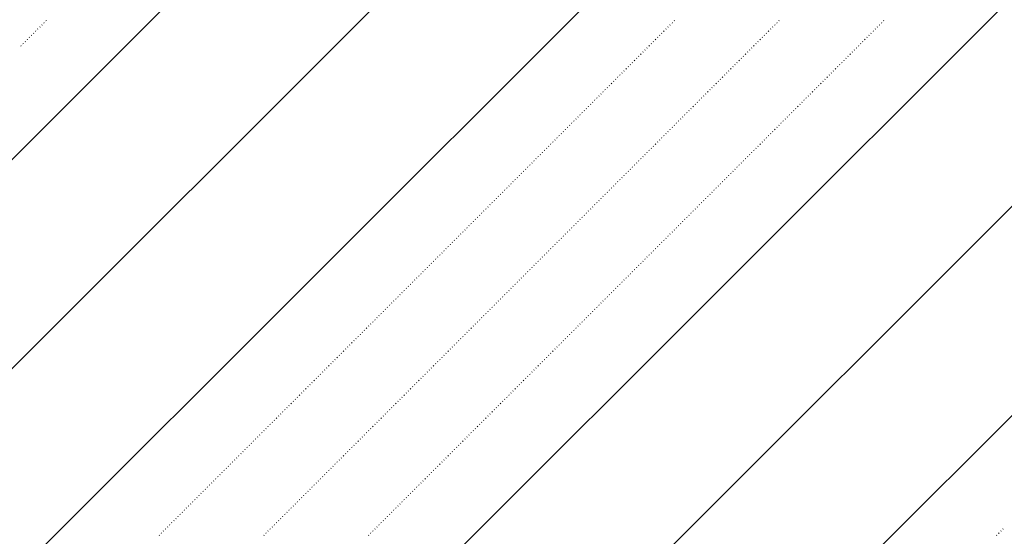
# Model space of a CAD drawing. Header units: millimetres. Extents: x 0 to 1260, y 0 to 297.
# Tile 80 of 104: x 306.31 to 314.62, y 214.51 to 218.87. Entities that reach past the tile are written whole.
import ezdxf

# ---------------------------------------------------------------- set-up
doc = ezdxf.new("R2010")
doc.units = ezdxf.units.MM
doc.linetypes.add('K5LT32802', pattern=[0])
doc.linetypes.add('K5LT32806', pattern=[0])
doc.layers.add('Системный слой', color=7, linetype='Continuous')

# ---------------------------------------------------------------- blocks, each defined once
blk = doc.blocks.new('U100')
at = {"layer": 'Системный слой', "color": 7, "linetype": 'K5LT32802', "lineweight": 9}
for p, q in [((299.532, 210.9828), (319.532, 230.9828)), ((301.1807, 210.8637), (319.532, 229.2151)), ((302.9484, 210.8637), (319.532, 227.4473)), ((306.484, 210.8637), (319.532, 223.9118)), ((308.2517, 210.8637), (319.532, 222.144)), ((310.0195, 210.8637), (319.532, 220.3762))]:
    blk.add_line(p, q, dxfattribs=at)
at = {"layer": 'Системный слой', "color": 7, "linetype": 'K5LT32806', "lineweight": 18}
for p, q in [((306.4765, 218.8112), (306.48, 218.8147)), ((306.4942, 218.8289), (306.4977, 218.8324)), ((306.5119, 218.8465), (306.5154, 218.8501)), ((306.5295, 218.8642), (306.5331, 218.8678)), ((311.7798, 218.8112), (311.7833, 218.8147)), ((311.7975, 218.8289), (311.801, 218.8324)), ((311.8152, 218.8465), (311.8187, 218.8501)), ((311.8328, 218.8642), (311.8364, 218.8678)), ((312.6637, 218.8112), (312.6672, 218.8147)), ((312.6814, 218.8289), (312.6849, 218.8324)), ((312.699, 218.8465), (312.7026, 218.8501)), ((312.7167, 218.8642), (312.7203, 218.8678)), ((313.5476, 218.8112), (313.5511, 218.8147)), ((313.5652, 218.8289), (313.5688, 218.8324)), ((313.5829, 218.8465), (313.5865, 218.8501)), ((313.6006, 218.8642), (313.6041, 218.8678)), ((306.3881, 218.7228), (306.3916, 218.7263)), ((306.4058, 218.7405), (306.4093, 218.744)), ((306.4235, 218.7582), (306.427, 218.7617)), ((306.4411, 218.7758), (306.4447, 218.7794)), ((306.4588, 218.7935), (306.4624, 218.797)), ((311.6914, 218.7228), (311.6949, 218.7263)), ((311.7091, 218.7405), (311.7126, 218.744)), ((311.7268, 218.7582), (311.7303, 218.7617)), ((311.7444, 218.7758), (311.748, 218.7794)), ((311.7621, 218.7935), (311.7657, 218.797)), ((312.5753, 218.7228), (312.5788, 218.7263)), ((312.593, 218.7405), (312.5965, 218.744)), ((312.6106, 218.7582), (312.6142, 218.7617)), ((312.6283, 218.7758), (312.6319, 218.7794)), ((312.646, 218.7935), (312.6495, 218.797)), ((313.4592, 218.7228), (313.4627, 218.7263)), ((313.4769, 218.7405), (313.4804, 218.744)), ((313.4945, 218.7582), (313.4981, 218.7617)), ((313.5122, 218.7758), (313.5157, 218.7794)), ((313.5299, 218.7935), (313.5334, 218.797)), ((306.3174, 218.6521), (306.3209, 218.6556)), ((306.3351, 218.6698), (306.3386, 218.6733)), ((306.3528, 218.6874), (306.3563, 218.691)), ((306.3704, 218.7051), (306.374, 218.7087)), ((311.603, 218.6344), (311.6066, 218.6379)), ((311.6207, 218.6521), (311.6242, 218.6556)), ((311.6384, 218.6698), (311.6419, 218.6733)), ((311.6561, 218.6874), (311.6596, 218.691)), ((311.6737, 218.7051), (311.6773, 218.7087)), ((312.4869, 218.6344), (312.4904, 218.6379)), ((312.5046, 218.6521), (312.5081, 218.6556)), ((312.5223, 218.6698), (312.5258, 218.6733)), ((312.5399, 218.6874), (312.5435, 218.691)), ((312.5576, 218.7051), (312.5612, 218.7087)), ((313.3708, 218.6344), (313.3743, 218.6379)), ((313.3885, 218.6521), (313.392, 218.6556)), ((313.4061, 218.6698), (313.4097, 218.6733)), ((313.4238, 218.6874), (313.4274, 218.691)), ((313.4415, 218.7051), (313.445, 218.7087)), ((311.5146, 218.546), (311.5182, 218.5496)), ((311.5323, 218.5637), (311.5358, 218.5672)), ((311.55, 218.5814), (311.5535, 218.5849)), ((311.5677, 218.5991), (311.5712, 218.6026)), ((311.5853, 218.6167), (311.5889, 218.6203)), ((312.3985, 218.546), (312.4021, 218.5496)), ((312.4162, 218.5637), (312.4197, 218.5672)), ((312.4339, 218.5814), (312.4374, 218.5849)), ((312.4516, 218.5991), (312.4551, 218.6026)), ((312.4692, 218.6167), (312.4728, 218.6203)), ((313.2824, 218.546), (313.2859, 218.5496)), ((313.3001, 218.5637), (313.3036, 218.5672)), ((313.3178, 218.5814), (313.3213, 218.5849)), ((313.3354, 218.5991), (313.339, 218.6026)), ((313.3531, 218.6167), (313.3566, 218.6203)), ((311.4439, 218.4753), (311.4475, 218.4788)), ((311.4616, 218.493), (311.4651, 218.4965)), ((311.4793, 218.5107), (311.4828, 218.5142)), ((311.497, 218.5283), (311.5005, 218.5319)), ((312.3278, 218.4753), (312.3313, 218.4788)), ((312.3455, 218.493), (312.349, 218.4965)), ((312.3632, 218.5107), (312.3667, 218.5142)), ((312.3808, 218.5283), (312.3844, 218.5319)), ((313.2117, 218.4753), (313.2152, 218.4788)), ((313.2294, 218.493), (313.2329, 218.4965)), ((313.247, 218.5107), (313.2506, 218.5142)), ((313.2647, 218.5283), (313.2683, 218.5319)), ((311.3555, 218.3869), (311.3591, 218.3905)), ((311.3732, 218.4046), (311.3767, 218.4081)), ((311.3909, 218.4223), (311.3944, 218.4258)), ((311.4086, 218.44), (311.4121, 218.4435)), ((311.4262, 218.4576), (311.4298, 218.4612)), ((312.2394, 218.3869), (312.243, 218.3905)), ((312.2571, 218.4046), (312.2606, 218.4081)), ((312.2748, 218.4223), (312.2783, 218.4258)), ((312.2925, 218.44), (312.296, 218.4435)), ((312.3101, 218.4576), (312.3137, 218.4612)), ((313.1233, 218.3869), (313.1268, 218.3905)), ((313.141, 218.4046), (313.1445, 218.4081)), ((313.1587, 218.4223), (313.1622, 218.4258)), ((313.1763, 218.44), (313.1799, 218.4435)), ((313.194, 218.4576), (313.1975, 218.4612)), ((311.2671, 218.2985), (311.2707, 218.3021)), ((311.2848, 218.3162), (311.2884, 218.3197)), ((311.3025, 218.3339), (311.306, 218.3374)), ((311.3202, 218.3516), (311.3237, 218.3551)), ((311.3379, 218.3692), (311.3414, 218.3728)), ((312.151, 218.2985), (312.1546, 218.3021)), ((312.1687, 218.3162), (312.1722, 218.3197)), ((312.1864, 218.3339), (312.1899, 218.3374)), ((312.2041, 218.3516), (312.2076, 218.3551)), ((312.2217, 218.3692), (312.2253, 218.3728)), ((313.0349, 218.2985), (313.0384, 218.3021)), ((313.0526, 218.3162), (313.0561, 218.3197)), ((313.0703, 218.3339), (313.0738, 218.3374)), ((313.0879, 218.3516), (313.0915, 218.3551)), ((313.1056, 218.3692), (313.1092, 218.3728)), ((311.1964, 218.2278), (311.2, 218.2314)), ((311.2141, 218.2455), (311.2176, 218.249)), ((311.2318, 218.2632), (311.2353, 218.2667)), ((311.2495, 218.2809), (311.253, 218.2844)), ((312.0803, 218.2278), (312.0839, 218.2314)), ((312.098, 218.2455), (312.1015, 218.249)), ((312.1157, 218.2632), (312.1192, 218.2667)), ((312.1334, 218.2809), (312.1369, 218.2844)), ((312.9642, 218.2278), (312.9677, 218.2314)), ((312.9819, 218.2455), (312.9854, 218.249)), ((312.9996, 218.2632), (313.0031, 218.2667)), ((313.0172, 218.2809), (313.0208, 218.2844)), ((311.108, 218.1394), (311.1116, 218.143)), ((311.1257, 218.1571), (311.1293, 218.1607)), ((311.1434, 218.1748), (311.1469, 218.1783)), ((311.1611, 218.1925), (311.1646, 218.196)), ((311.1788, 218.2101), (311.1823, 218.2137)), ((311.9919, 218.1394), (311.9955, 218.143)), ((312.0096, 218.1571), (312.0131, 218.1607)), ((312.0273, 218.1748), (312.0308, 218.1783)), ((312.045, 218.1925), (312.0485, 218.196)), ((312.0626, 218.2101), (312.0662, 218.2137)), ((312.8758, 218.1394), (312.8793, 218.143)), ((312.8935, 218.1571), (312.897, 218.1607)), ((312.9112, 218.1748), (312.9147, 218.1783)), ((312.9288, 218.1925), (312.9324, 218.196)), ((312.9465, 218.2101), (312.9501, 218.2137)), ((311.0197, 218.051), (311.0232, 218.0546)), ((311.0373, 218.0687), (311.0409, 218.0723)), ((311.055, 218.0864), (311.0585, 218.0899)), ((311.0727, 218.1041), (311.0762, 218.1076)), ((311.0904, 218.1218), (311.0939, 218.1253)), ((311.9035, 218.051), (311.9071, 218.0546)), ((311.9212, 218.0687), (311.9248, 218.0723)), ((311.9389, 218.0864), (311.9424, 218.0899)), ((311.9566, 218.1041), (311.9601, 218.1076)), ((311.9743, 218.1218), (311.9778, 218.1253)), ((312.7874, 218.051), (312.791, 218.0546)), ((312.8051, 218.0687), (312.8086, 218.0723)), ((312.8228, 218.0864), (312.8263, 218.0899)), ((312.8405, 218.1041), (312.844, 218.1076)), ((312.8581, 218.1218), (312.8617, 218.1253)), ((310.9313, 217.9627), (310.9348, 217.9662)), ((310.9489, 217.9803), (310.9525, 217.9839)), ((310.9666, 217.998), (310.9702, 218.0016)), ((310.9843, 218.0157), (310.9878, 218.0192)), ((311.002, 218.0334), (311.0055, 218.0369)), ((311.8152, 217.9627), (311.8187, 217.9662)), ((311.8328, 217.9803), (311.8364, 217.9839)), ((311.8505, 217.998), (311.854, 218.0016)), ((311.8682, 218.0157), (311.8717, 218.0192)), ((311.8859, 218.0334), (311.8894, 218.0369)), ((312.699, 217.9627), (312.7026, 217.9662)), ((312.7167, 217.9803), (312.7203, 217.9839)), ((312.7344, 217.998), (312.7379, 218.0016)), ((312.7521, 218.0157), (312.7556, 218.0192)), ((312.7697, 218.0334), (312.7733, 218.0369)), ((310.8606, 217.8919), (310.8641, 217.8955)), ((310.8782, 217.9096), (310.8818, 217.9132)), ((310.8959, 217.9273), (310.8995, 217.9308)), ((310.9136, 217.945), (310.9171, 217.9485)), ((311.7444, 217.8919), (311.748, 217.8955)), ((311.7621, 217.9096), (311.7657, 217.9132)), ((311.7798, 217.9273), (311.7833, 217.9308)), ((311.7975, 217.945), (311.801, 217.9485)), ((312.6283, 217.8919), (312.6319, 217.8955)), ((312.646, 217.9096), (312.6495, 217.9132)), ((312.6637, 217.9273), (312.6672, 217.9308)), ((312.6814, 217.945), (312.6849, 217.9485)), ((310.7722, 217.8036), (310.7757, 217.8071)), ((310.7898, 217.8212), (310.7934, 217.8248)), ((310.8075, 217.8389), (310.8111, 217.8425)), ((310.8252, 217.8566), (310.8287, 217.8601)), ((310.8429, 217.8743), (310.8464, 217.8778)), ((311.6561, 217.8036), (311.6596, 217.8071)), ((311.6737, 217.8212), (311.6773, 217.8248)), ((311.6914, 217.8389), (311.6949, 217.8425)), ((311.7091, 217.8566), (311.7126, 217.8601)), ((311.7268, 217.8743), (311.7303, 217.8778)), ((312.5399, 217.8036), (312.5435, 217.8071)), ((312.5576, 217.8212), (312.5612, 217.8248)), ((312.5753, 217.8389), (312.5788, 217.8425)), ((312.593, 217.8566), (312.5965, 217.8601)), ((312.6106, 217.8743), (312.6142, 217.8778)), ((310.6838, 217.7152), (310.6873, 217.7187)), ((310.7015, 217.7329), (310.705, 217.7364)), ((310.7191, 217.7505), (310.7227, 217.7541)), ((310.7368, 217.7682), (310.7404, 217.7717)), ((310.7545, 217.7859), (310.758, 217.7894)), ((311.5677, 217.7152), (311.5712, 217.7187)), ((311.5853, 217.7329), (311.5889, 217.7364)), ((311.603, 217.7505), (311.6066, 217.7541)), ((311.6207, 217.7682), (311.6242, 217.7717)), ((311.6384, 217.7859), (311.6419, 217.7894)), ((312.4516, 217.7152), (312.4551, 217.7187)), ((312.4692, 217.7329), (312.4728, 217.7364)), ((312.4869, 217.7505), (312.4904, 217.7541)), ((312.5046, 217.7682), (312.5081, 217.7717)), ((312.5223, 217.7859), (312.5258, 217.7894)), ((310.6131, 217.6445), (310.6166, 217.648)), ((310.6308, 217.6621), (310.6343, 217.6657)), ((310.6484, 217.6798), (310.652, 217.6834)), ((310.6661, 217.6975), (310.6696, 217.701)), ((311.497, 217.6445), (311.5005, 217.648)), ((311.5146, 217.6621), (311.5182, 217.6657)), ((311.5323, 217.6798), (311.5358, 217.6834)), ((311.55, 217.6975), (311.5535, 217.701)), ((312.3808, 217.6445), (312.3844, 217.648)), ((312.3985, 217.6621), (312.4021, 217.6657)), ((312.4162, 217.6798), (312.4197, 217.6834)), ((312.4339, 217.6975), (312.4374, 217.701)), ((310.5247, 217.5561), (310.5282, 217.5596)), ((310.5424, 217.5738), (310.5459, 217.5773)), ((310.56, 217.5914), (310.5636, 217.595)), ((310.5777, 217.6091), (310.5813, 217.6126)), ((310.5954, 217.6268), (310.5989, 217.6303)), ((311.4086, 217.5561), (311.4121, 217.5596)), ((311.4262, 217.5738), (311.4298, 217.5773)), ((311.4439, 217.5914), (311.4475, 217.595)), ((311.4616, 217.6091), (311.4651, 217.6126)), ((311.4793, 217.6268), (311.4828, 217.6303)), ((312.2925, 217.5561), (312.296, 217.5596)), ((312.3101, 217.5738), (312.3137, 217.5773)), ((312.3278, 217.5914), (312.3313, 217.595)), ((312.3455, 217.6091), (312.349, 217.6126)), ((312.3632, 217.6268), (312.3667, 217.6303)), ((310.4363, 217.4677), (310.4398, 217.4712)), ((310.454, 217.4854), (310.4575, 217.4889)), ((310.4717, 217.503), (310.4752, 217.5066)), ((310.4893, 217.5207), (310.4929, 217.5243)), ((310.507, 217.5384), (310.5105, 217.5419)), ((311.3202, 217.4677), (311.3237, 217.4712)), ((311.3379, 217.4854), (311.3414, 217.4889)), ((311.3555, 217.503), (311.3591, 217.5066)), ((311.3732, 217.5207), (311.3767, 217.5243)), ((311.3909, 217.5384), (311.3944, 217.5419)), ((312.2041, 217.4677), (312.2076, 217.4712)), ((312.2217, 217.4854), (312.2253, 217.4889)), ((312.2394, 217.503), (312.243, 217.5066)), ((312.2571, 217.5207), (312.2606, 217.5243)), ((312.2748, 217.5384), (312.2783, 217.5419)), ((310.3656, 217.397), (310.3691, 217.4005)), ((310.3833, 217.4147), (310.3868, 217.4182)), ((310.4009, 217.4323), (310.4045, 217.4359)), ((310.4186, 217.45), (310.4222, 217.4535)), ((311.2495, 217.397), (311.253, 217.4005)), ((311.2671, 217.4147), (311.2707, 217.4182)), ((311.2848, 217.4323), (311.2884, 217.4359)), ((311.3025, 217.45), (311.306, 217.4535)), ((312.1334, 217.397), (312.1369, 217.4005)), ((312.151, 217.4147), (312.1546, 217.4182)), ((312.1687, 217.4323), (312.1722, 217.4359)), ((312.1864, 217.45), (312.1899, 217.4535)), ((310.2772, 217.3086), (310.2807, 217.3121)), ((310.2949, 217.3263), (310.2984, 217.3298)), ((310.3126, 217.3439), (310.3161, 217.3475)), ((310.3302, 217.3616), (310.3338, 217.3652)), ((310.3479, 217.3793), (310.3514, 217.3828)), ((311.1611, 217.3086), (311.1646, 217.3121)), ((311.1788, 217.3263), (311.1823, 217.3298)), ((311.1964, 217.3439), (311.2, 217.3475)), ((311.2141, 217.3616), (311.2176, 217.3652)), ((311.2318, 217.3793), (311.2353, 217.3828)), ((312.045, 217.3086), (312.0485, 217.3121)), ((312.0626, 217.3263), (312.0662, 217.3298)), ((312.0803, 217.3439), (312.0839, 217.3475)), ((312.098, 217.3616), (312.1015, 217.3652)), ((312.1157, 217.3793), (312.1192, 217.3828)), ((310.1888, 217.2202), (310.1923, 217.2237)), ((310.2065, 217.2379), (310.21, 217.2414)), ((310.2242, 217.2556), (310.2277, 217.2591)), ((310.2418, 217.2732), (310.2454, 217.2768)), ((310.2595, 217.2909), (310.2631, 217.2944)), ((311.0727, 217.2202), (311.0762, 217.2237)), ((311.0904, 217.2379), (311.0939, 217.2414)), ((311.108, 217.2556), (311.1116, 217.2591)), ((311.1257, 217.2732), (311.1293, 217.2768)), ((311.1434, 217.2909), (311.1469, 217.2944)), ((311.9566, 217.2202), (311.9601, 217.2237)), ((311.9743, 217.2379), (311.9778, 217.2414)), ((311.9919, 217.2556), (311.9955, 217.2591)), ((312.0096, 217.2732), (312.0131, 217.2768)), ((312.0273, 217.2909), (312.0308, 217.2944)), ((310.1004, 217.1318), (310.104, 217.1353)), ((310.1181, 217.1495), (310.1216, 217.153)), ((310.1358, 217.1672), (310.1393, 217.1707)), ((310.1535, 217.1848), (310.157, 217.1884)), ((310.1711, 217.2025), (310.1747, 217.2061)), ((310.9843, 217.1318), (310.9878, 217.1353)), ((311.002, 217.1495), (311.0055, 217.153)), ((311.0197, 217.1672), (311.0232, 217.1707)), ((311.0373, 217.1848), (311.0409, 217.1884)), ((311.055, 217.2025), (311.0585, 217.2061)), ((311.8682, 217.1318), (311.8717, 217.1353)), ((311.8859, 217.1495), (311.8894, 217.153)), ((311.9035, 217.1672), (311.9071, 217.1707)), ((311.9212, 217.1848), (311.9248, 217.1884)), ((311.9389, 217.2025), (311.9424, 217.2061)), ((310.0297, 217.0611), (310.0332, 217.0646)), ((310.0474, 217.0788), (310.0509, 217.0823)), ((310.0651, 217.0965), (310.0686, 217.1)), ((310.0827, 217.1141), (310.0863, 217.1177)), ((310.9136, 217.0611), (310.9171, 217.0646)), ((310.9313, 217.0788), (310.9348, 217.0823)), ((310.9489, 217.0965), (310.9525, 217.1)), ((310.9666, 217.1141), (310.9702, 217.1177)), ((311.7975, 217.0611), (311.801, 217.0646)), ((311.8152, 217.0788), (311.8187, 217.0823)), ((311.8328, 217.0965), (311.8364, 217.1)), ((311.8505, 217.1141), (311.854, 217.1177)), ((309.9413, 216.9727), (309.9449, 216.9762)), ((309.959, 216.9904), (309.9625, 216.9939)), ((309.9767, 217.0081), (309.9802, 217.0116)), ((309.9944, 217.0257), (309.9979, 217.0293)), ((310.012, 217.0434), (310.0156, 217.047)), ((310.8252, 216.9727), (310.8287, 216.9762)), ((310.8429, 216.9904), (310.8464, 216.9939)), ((310.8606, 217.0081), (310.8641, 217.0116)), ((310.8782, 217.0257), (310.8818, 217.0293)), ((310.8959, 217.0434), (310.8995, 217.047)), ((311.7091, 216.9727), (311.7126, 216.9762)), ((311.7268, 216.9904), (311.7303, 216.9939)), ((311.7444, 217.0081), (311.748, 217.0116)), ((311.7621, 217.0257), (311.7657, 217.0293)), ((311.7798, 217.0434), (311.7833, 217.047)), ((309.8529, 216.8843), (309.8565, 216.8879)), ((309.8706, 216.902), (309.8741, 216.9055)), ((309.8883, 216.9197), (309.8918, 216.9232)), ((309.906, 216.9374), (309.9095, 216.9409)), ((309.9236, 216.955), (309.9272, 216.9586)), ((310.7368, 216.8843), (310.7404, 216.8879)), ((310.7545, 216.902), (310.758, 216.9055)), ((310.7722, 216.9197), (310.7757, 216.9232)), ((310.7898, 216.9374), (310.7934, 216.9409)), ((310.8075, 216.955), (310.8111, 216.9586)), ((311.6207, 216.8843), (311.6242, 216.8879)), ((311.6384, 216.902), (311.6419, 216.9055)), ((311.6561, 216.9197), (311.6596, 216.9232)), ((311.6737, 216.9374), (311.6773, 216.9409)), ((311.6914, 216.955), (311.6949, 216.9586)), ((309.7822, 216.8136), (309.7858, 216.8171)), ((309.7999, 216.8313), (309.8034, 216.8348)), ((309.8176, 216.849), (309.8211, 216.8525)), ((309.8353, 216.8666), (309.8388, 216.8702)), ((310.6661, 216.8136), (310.6696, 216.8171)), ((310.6838, 216.8313), (310.6873, 216.8348)), ((310.7015, 216.849), (310.705, 216.8525)), ((310.7191, 216.8666), (310.7227, 216.8702)), ((311.55, 216.8136), (311.5535, 216.8171)), ((311.5677, 216.8313), (311.5712, 216.8348)), ((311.5853, 216.849), (311.5889, 216.8525)), ((311.603, 216.8666), (311.6066, 216.8702)), ((309.6938, 216.7252), (309.6974, 216.7288)), ((309.7115, 216.7429), (309.715, 216.7464)), ((309.7292, 216.7606), (309.7327, 216.7641)), ((309.7469, 216.7783), (309.7504, 216.7818)), ((309.7645, 216.7959), (309.7681, 216.7995)), ((310.5777, 216.7252), (310.5813, 216.7288)), ((310.5954, 216.7429), (310.5989, 216.7464)), ((310.6131, 216.7606), (310.6166, 216.7641)), ((310.6308, 216.7783), (310.6343, 216.7818)), ((310.6484, 216.7959), (310.652, 216.7995)), ((311.4616, 216.7252), (311.4651, 216.7288)), ((311.4793, 216.7429), (311.4828, 216.7464)), ((311.497, 216.7606), (311.5005, 216.7641)), ((311.5146, 216.7783), (311.5182, 216.7818)), ((311.5323, 216.7959), (311.5358, 216.7995)), ((309.6054, 216.6368), (309.609, 216.6404)), ((309.6231, 216.6545), (309.6267, 216.658)), ((309.6408, 216.6722), (309.6443, 216.6757)), ((309.6585, 216.6899), (309.662, 216.6934)), ((309.6762, 216.7075), (309.6797, 216.7111)), ((310.4893, 216.6368), (310.4929, 216.6404)), ((310.507, 216.6545), (310.5105, 216.658)), ((310.5247, 216.6722), (310.5282, 216.6757)), ((310.5424, 216.6899), (310.5459, 216.6934)), ((310.56, 216.7075), (310.5636, 216.7111)), ((311.3732, 216.6368), (311.3767, 216.6404)), ((311.3909, 216.6545), (311.3944, 216.658)), ((311.4086, 216.6722), (311.4121, 216.6757)), ((311.4262, 216.6899), (311.4298, 216.6934)), ((311.4439, 216.7075), (311.4475, 216.7111)), ((309.5347, 216.5661), (309.5383, 216.5697)), ((309.5524, 216.5838), (309.5559, 216.5873)), ((309.5701, 216.6015), (309.5736, 216.605)), ((309.5878, 216.6192), (309.5913, 216.6227)), ((310.4186, 216.5661), (310.4222, 216.5697)), ((310.4363, 216.5838), (310.4398, 216.5873)), ((310.454, 216.6015), (310.4575, 216.605)), ((310.4717, 216.6192), (310.4752, 216.6227)), ((311.3025, 216.5661), (311.306, 216.5697)), ((311.3202, 216.5838), (311.3237, 216.5873)), ((311.3379, 216.6015), (311.3414, 216.605)), ((311.3555, 216.6192), (311.3591, 216.6227)), ((309.4463, 216.4777), (309.4499, 216.4813)), ((309.464, 216.4954), (309.4676, 216.4989)), ((309.4817, 216.5131), (309.4852, 216.5166)), ((309.4994, 216.5308), (309.5029, 216.5343)), ((309.5171, 216.5484), (309.5206, 216.552)), ((310.3302, 216.4777), (310.3338, 216.4813)), ((310.3479, 216.4954), (310.3514, 216.4989)), ((310.3656, 216.5131), (310.3691, 216.5166)), ((310.3833, 216.5308), (310.3868, 216.5343)), ((310.4009, 216.5484), (310.4045, 216.552)), ((311.2141, 216.4777), (311.2176, 216.4813)), ((311.2318, 216.4954), (311.2353, 216.4989)), ((311.2495, 216.5131), (311.253, 216.5166)), ((311.2671, 216.5308), (311.2707, 216.5343)), ((311.2848, 216.5484), (311.2884, 216.552)), ((309.358, 216.3893), (309.3615, 216.3929)), ((309.3756, 216.407), (309.3792, 216.4106)), ((309.3933, 216.4247), (309.3968, 216.4282)), ((309.411, 216.4424), (309.4145, 216.4459)), ((309.4287, 216.4601), (309.4322, 216.4636)), ((310.2418, 216.3893), (310.2454, 216.3929)), ((310.2595, 216.407), (310.2631, 216.4106)), ((310.2772, 216.4247), (310.2807, 216.4282)), ((310.2949, 216.4424), (310.2984, 216.4459)), ((310.3126, 216.4601), (310.3161, 216.4636)), ((311.1257, 216.3893), (311.1293, 216.3929)), ((311.1434, 216.407), (311.1469, 216.4106)), ((311.1611, 216.4247), (311.1646, 216.4282)), ((311.1788, 216.4424), (311.1823, 216.4459)), ((311.1964, 216.4601), (311.2, 216.4636)), ((309.2696, 216.301), (309.2731, 216.3045)), ((309.2872, 216.3186), (309.2908, 216.3222)), ((309.3049, 216.3363), (309.3085, 216.3399)), ((309.3226, 216.354), (309.3261, 216.3575)), ((309.3403, 216.3717), (309.3438, 216.3752)), ((310.1535, 216.301), (310.157, 216.3045)), ((310.1711, 216.3186), (310.1747, 216.3222)), ((310.1888, 216.3363), (310.1923, 216.3399)), ((310.2065, 216.354), (310.21, 216.3575)), ((310.2242, 216.3717), (310.2277, 216.3752)), ((311.0373, 216.301), (311.0409, 216.3045)), ((311.055, 216.3186), (311.0585, 216.3222)), ((311.0727, 216.3363), (311.0762, 216.3399)), ((311.0904, 216.354), (311.0939, 216.3575)), ((311.108, 216.3717), (311.1116, 216.3752)), ((309.1989, 216.2302), (309.2024, 216.2338)), ((309.2165, 216.2479), (309.2201, 216.2515)), ((309.2342, 216.2656), (309.2377, 216.2691)), ((309.2519, 216.2833), (309.2554, 216.2868)), ((310.0827, 216.2302), (310.0863, 216.2338)), ((310.1004, 216.2479), (310.104, 216.2515)), ((310.1181, 216.2656), (310.1216, 216.2691)), ((310.1358, 216.2833), (310.1393, 216.2868)), ((310.9666, 216.2302), (310.9702, 216.2338)), ((310.9843, 216.2479), (310.9878, 216.2515)), ((311.002, 216.2656), (311.0055, 216.2691)), ((311.0197, 216.2833), (311.0232, 216.2868)), ((309.1105, 216.1419), (309.114, 216.1454)), ((309.1281, 216.1595), (309.1317, 216.1631)), ((309.1458, 216.1772), (309.1494, 216.1808)), ((309.1635, 216.1949), (309.167, 216.1984)), ((309.1812, 216.2126), (309.1847, 216.2161)), ((309.9944, 216.1419), (309.9979, 216.1454)), ((310.012, 216.1595), (310.0156, 216.1631)), ((310.0297, 216.1772), (310.0332, 216.1808)), ((310.0474, 216.1949), (310.0509, 216.1984)), ((310.0651, 216.2126), (310.0686, 216.2161)), ((310.8782, 216.1419), (310.8818, 216.1454)), ((310.8959, 216.1595), (310.8995, 216.1631)), ((310.9136, 216.1772), (310.9171, 216.1808)), ((310.9313, 216.1949), (310.9348, 216.1984)), ((310.9489, 216.2126), (310.9525, 216.2161)), ((309.0221, 216.0535), (309.0256, 216.057)), ((309.0398, 216.0711), (309.0433, 216.0747)), ((309.0574, 216.0888), (309.061, 216.0924)), ((309.0751, 216.1065), (309.0787, 216.11)), ((309.0928, 216.1242), (309.0963, 216.1277)), ((309.906, 216.0535), (309.9095, 216.057)), ((309.9236, 216.0711), (309.9272, 216.0747)), ((309.9413, 216.0888), (309.9449, 216.0924)), ((309.959, 216.1065), (309.9625, 216.11)), ((309.9767, 216.1242), (309.9802, 216.1277)), ((310.7898, 216.0535), (310.7934, 216.057)), ((310.8075, 216.0711), (310.8111, 216.0747)), ((310.8252, 216.0888), (310.8287, 216.0924)), ((310.8429, 216.1065), (310.8464, 216.11)), ((310.8606, 216.1242), (310.8641, 216.1277)), ((308.9514, 215.9828), (308.9549, 215.9863)), ((308.969, 216.0004), (308.9726, 216.004)), ((308.9867, 216.0181), (308.9903, 216.0217)), ((309.0044, 216.0358), (309.0079, 216.0393)), ((309.8353, 215.9828), (309.8388, 215.9863)), ((309.8529, 216.0004), (309.8565, 216.004)), ((309.8706, 216.0181), (309.8741, 216.0217)), ((309.8883, 216.0358), (309.8918, 216.0393)), ((310.7191, 215.9828), (310.7227, 215.9863)), ((310.7368, 216.0004), (310.7404, 216.004)), ((310.7545, 216.0181), (310.758, 216.0217)), ((310.7722, 216.0358), (310.7757, 216.0393)), ((308.863, 215.8944), (308.8665, 215.8979)), ((308.8807, 215.9121), (308.8842, 215.9156)), ((308.8983, 215.9297), (308.9019, 215.9333)), ((308.916, 215.9474), (308.9196, 215.9509)), ((308.9337, 215.9651), (308.9372, 215.9686)), ((309.7469, 215.8944), (309.7504, 215.8979)), ((309.7645, 215.9121), (309.7681, 215.9156)), ((309.7822, 215.9297), (309.7858, 215.9333)), ((309.7999, 215.9474), (309.8034, 215.9509)), ((309.8176, 215.9651), (309.8211, 215.9686)), ((310.6308, 215.8944), (310.6343, 215.8979)), ((310.6484, 215.9121), (310.652, 215.9156)), ((310.6661, 215.9297), (310.6696, 215.9333)), ((310.6838, 215.9474), (310.6873, 215.9509)), ((310.7015, 215.9651), (310.705, 215.9686)), ((308.7746, 215.806), (308.7781, 215.8095)), ((308.7923, 215.8237), (308.7958, 215.8272)), ((308.81, 215.8413), (308.8135, 215.8449)), ((308.8276, 215.859), (308.8312, 215.8626)), ((308.8453, 215.8767), (308.8488, 215.8802)), ((309.6585, 215.806), (309.662, 215.8095)), ((309.6762, 215.8237), (309.6797, 215.8272)), ((309.6938, 215.8413), (309.6974, 215.8449)), ((309.7115, 215.859), (309.715, 215.8626)), ((309.7292, 215.8767), (309.7327, 215.8802)), ((310.5424, 215.806), (310.5459, 215.8095)), ((310.56, 215.8237), (310.5636, 215.8272)), ((310.5777, 215.8413), (310.5813, 215.8449)), ((310.5954, 215.859), (310.5989, 215.8626)), ((310.6131, 215.8767), (310.6166, 215.8802)), ((308.7039, 215.7353), (308.7074, 215.7388)), ((308.7216, 215.753), (308.7251, 215.7565)), ((308.7392, 215.7706), (308.7428, 215.7742)), ((308.7569, 215.7883), (308.7605, 215.7918)), ((309.5878, 215.7353), (309.5913, 215.7388)), ((309.6054, 215.753), (309.609, 215.7565)), ((309.6231, 215.7706), (309.6267, 215.7742)), ((309.6408, 215.7883), (309.6443, 215.7918)), ((310.4717, 215.7353), (310.4752, 215.7388)), ((310.4893, 215.753), (310.4929, 215.7565)), ((310.507, 215.7706), (310.5105, 215.7742)), ((310.5247, 215.7883), (310.5282, 215.7918)), ((308.6155, 215.6469), (308.619, 215.6504)), ((308.6332, 215.6646), (308.6367, 215.6681)), ((308.6509, 215.6822), (308.6544, 215.6858)), ((308.6685, 215.6999), (308.6721, 215.7035)), ((308.6862, 215.7176), (308.6897, 215.7211)), ((309.4994, 215.6469), (309.5029, 215.6504)), ((309.5171, 215.6646), (309.5206, 215.6681)), ((309.5347, 215.6822), (309.5383, 215.6858)), ((309.5524, 215.6999), (309.5559, 215.7035)), ((309.5701, 215.7176), (309.5736, 215.7211)), ((310.3833, 215.6469), (310.3868, 215.6504)), ((310.4009, 215.6646), (310.4045, 215.6681)), ((310.4186, 215.6822), (310.4222, 215.6858)), ((310.4363, 215.6999), (310.4398, 215.7035)), ((310.454, 215.7176), (310.4575, 215.7211)), ((308.5271, 215.5585), (308.5306, 215.562)), ((308.5448, 215.5762), (308.5483, 215.5797)), ((308.5625, 215.5939), (308.566, 215.5974)), ((308.5801, 215.6115), (308.5837, 215.6151)), ((308.5978, 215.6292), (308.6014, 215.6327)), ((309.411, 215.5585), (309.4145, 215.562)), ((309.4287, 215.5762), (309.4322, 215.5797)), ((309.4463, 215.5939), (309.4499, 215.5974)), ((309.464, 215.6115), (309.4676, 215.6151)), ((309.4817, 215.6292), (309.4852, 215.6327)), ((310.2949, 215.5585), (310.2984, 215.562)), ((310.3126, 215.5762), (310.3161, 215.5797)), ((310.3302, 215.5939), (310.3338, 215.5974)), ((310.3479, 215.6115), (310.3514, 215.6151)), ((310.3656, 215.6292), (310.3691, 215.6327)), ((308.4387, 215.4701), (308.4423, 215.4736)), ((308.4564, 215.4878), (308.4599, 215.4913)), ((308.4741, 215.5055), (308.4776, 215.509)), ((308.4918, 215.5231), (308.4953, 215.5267)), ((308.5094, 215.5408), (308.513, 215.5444)), ((309.3226, 215.4701), (309.3261, 215.4736)), ((309.3403, 215.4878), (309.3438, 215.4913)), ((309.358, 215.5055), (309.3615, 215.509)), ((309.3756, 215.5231), (309.3792, 215.5267)), ((309.3933, 215.5408), (309.3968, 215.5444)), ((310.2065, 215.4701), (310.21, 215.4736)), ((310.2242, 215.4878), (310.2277, 215.4913)), ((310.2418, 215.5055), (310.2454, 215.509)), ((310.2595, 215.5231), (310.2631, 215.5267)), ((310.2772, 215.5408), (310.2807, 215.5444)), ((308.368, 215.3994), (308.3715, 215.4029)), ((308.3857, 215.4171), (308.3892, 215.4206)), ((308.4034, 215.4348), (308.4069, 215.4383)), ((308.421, 215.4524), (308.4246, 215.456)), ((309.2519, 215.3994), (309.2554, 215.4029)), ((309.2696, 215.4171), (309.2731, 215.4206)), ((309.2872, 215.4348), (309.2908, 215.4383)), ((309.3049, 215.4524), (309.3085, 215.456)), ((310.1358, 215.3994), (310.1393, 215.4029)), ((310.1535, 215.4171), (310.157, 215.4206)), ((310.1711, 215.4348), (310.1747, 215.4383)), ((310.1888, 215.4524), (310.1923, 215.456)), ((308.2796, 215.311), (308.2832, 215.3145)), ((308.2973, 215.3287), (308.3008, 215.3322)), ((308.315, 215.3464), (308.3185, 215.3499)), ((308.3327, 215.364), (308.3362, 215.3676)), ((308.3503, 215.3817), (308.3539, 215.3853)), ((309.1635, 215.311), (309.167, 215.3145)), ((309.1812, 215.3287), (309.1847, 215.3322)), ((309.1989, 215.3464), (309.2024, 215.3499)), ((309.2165, 215.364), (309.2201, 215.3676)), ((309.2342, 215.3817), (309.2377, 215.3853)), ((310.0474, 215.311), (310.0509, 215.3145)), ((310.0651, 215.3287), (310.0686, 215.3322)), ((310.0827, 215.3464), (310.0863, 215.3499)), ((310.1004, 215.364), (310.104, 215.3676)), ((310.1181, 215.3817), (310.1216, 215.3853)), ((308.1912, 215.2226), (308.1948, 215.2262)), ((308.2089, 215.2403), (308.2124, 215.2438)), ((308.2266, 215.258), (308.2301, 215.2615)), ((308.2443, 215.2757), (308.2478, 215.2792)), ((308.2619, 215.2933), (308.2655, 215.2969)), ((309.0751, 215.2226), (309.0787, 215.2262)), ((309.0928, 215.2403), (309.0963, 215.2438)), ((309.1105, 215.258), (309.114, 215.2615)), ((309.1281, 215.2757), (309.1317, 215.2792)), ((309.1458, 215.2933), (309.1494, 215.2969)), ((309.959, 215.2226), (309.9625, 215.2262)), ((309.9767, 215.2403), (309.9802, 215.2438)), ((309.9944, 215.258), (309.9979, 215.2615)), ((310.012, 215.2757), (310.0156, 215.2792)), ((310.0297, 215.2933), (310.0332, 215.2969)), ((308.1205, 215.1519), (308.1241, 215.1554)), ((308.1382, 215.1696), (308.1417, 215.1731)), ((308.1559, 215.1873), (308.1594, 215.1908)), ((308.1736, 215.2049), (308.1771, 215.2085)), ((309.0044, 215.1519), (309.0079, 215.1554)), ((309.0221, 215.1696), (309.0256, 215.1731)), ((309.0398, 215.1873), (309.0433, 215.1908)), ((309.0574, 215.2049), (309.061, 215.2085)), ((309.8883, 215.1519), (309.8918, 215.1554)), ((309.906, 215.1696), (309.9095, 215.1731)), ((309.9236, 215.1873), (309.9272, 215.1908)), ((309.9413, 215.2049), (309.9449, 215.2085)), ((308.0321, 215.0635), (308.0357, 215.0671)), ((308.0498, 215.0812), (308.0533, 215.0847)), ((308.0675, 215.0989), (308.071, 215.1024)), ((308.0852, 215.1166), (308.0887, 215.1201)), ((308.1028, 215.1342), (308.1064, 215.1378)), ((308.916, 215.0635), (308.9196, 215.0671)), ((308.9337, 215.0812), (308.9372, 215.0847)), ((308.9514, 215.0989), (308.9549, 215.1024)), ((308.969, 215.1166), (308.9726, 215.1201)), ((308.9867, 215.1342), (308.9903, 215.1378)), ((309.7999, 215.0635), (309.8034, 215.0671)), ((309.8176, 215.0812), (309.8211, 215.0847)), ((309.8353, 215.0989), (309.8388, 215.1024)), ((309.8529, 215.1166), (309.8565, 215.1201)), ((309.8706, 215.1342), (309.8741, 215.1378)), ((307.9437, 214.9751), (307.9473, 214.9787)), ((307.9614, 214.9928), (307.965, 214.9963)), ((307.9791, 215.0105), (307.9826, 215.014)), ((307.9968, 215.0282), (308.0003, 215.0317)), ((308.0145, 215.0458), (308.018, 215.0494)), ((308.8276, 214.9751), (308.8312, 214.9787)), ((308.8453, 214.9928), (308.8488, 214.9963)), ((308.863, 215.0105), (308.8665, 215.014)), ((308.8807, 215.0282), (308.8842, 215.0317)), ((308.8983, 215.0458), (308.9019, 215.0494)), ((309.7115, 214.9751), (309.715, 214.9787)), ((309.7292, 214.9928), (309.7327, 214.9963)), ((309.7469, 215.0105), (309.7504, 215.014)), ((309.7645, 215.0282), (309.7681, 215.0317)), ((309.7822, 215.0458), (309.7858, 215.0494)), ((307.873, 214.9044), (307.8766, 214.908)), ((307.8907, 214.9221), (307.8942, 214.9256)), ((307.9084, 214.9398), (307.9119, 214.9433)), ((307.9261, 214.9575), (307.9296, 214.961)), ((308.7569, 214.9044), (308.7605, 214.908)), ((308.7746, 214.9221), (308.7781, 214.9256)), ((308.7923, 214.9398), (308.7958, 214.9433)), ((308.81, 214.9575), (308.8135, 214.961)), ((309.6408, 214.9044), (309.6443, 214.908)), ((309.6585, 214.9221), (309.662, 214.9256)), ((309.6762, 214.9398), (309.6797, 214.9433)), ((309.6938, 214.9575), (309.6974, 214.961)), ((307.7846, 214.816), (307.7882, 214.8196)), ((307.8023, 214.8337), (307.8059, 214.8372)), ((307.82, 214.8514), (307.8235, 214.8549)), ((307.8377, 214.8691), (307.8412, 214.8726)), ((307.8554, 214.8867), (307.8589, 214.8903)), ((308.6685, 214.816), (308.6721, 214.8196)), ((308.6862, 214.8337), (308.6897, 214.8372)), ((308.7039, 214.8514), (308.7074, 214.8549)), ((308.7216, 214.8691), (308.7251, 214.8726)), ((308.7392, 214.8867), (308.7428, 214.8903)), ((309.5524, 214.816), (309.5559, 214.8196)), ((309.5701, 214.8337), (309.5736, 214.8372)), ((309.5878, 214.8514), (309.5913, 214.8549)), ((309.6054, 214.8691), (309.609, 214.8726)), ((309.6231, 214.8867), (309.6267, 214.8903)), ((307.6963, 214.7276), (307.6998, 214.7312)), ((307.7139, 214.7453), (307.7175, 214.7489)), ((307.7316, 214.763), (307.7351, 214.7665)), ((307.7493, 214.7807), (307.7528, 214.7842)), ((307.767, 214.7984), (307.7705, 214.8019)), ((308.5801, 214.7276), (308.5837, 214.7312)), ((308.5978, 214.7453), (308.6014, 214.7489)), ((308.6155, 214.763), (308.619, 214.7665)), ((308.6332, 214.7807), (308.6367, 214.7842)), ((308.6509, 214.7984), (308.6544, 214.8019)), ((309.464, 214.7276), (309.4676, 214.7312)), ((309.4817, 214.7453), (309.4852, 214.7489)), ((309.4994, 214.763), (309.5029, 214.7665)), ((309.5171, 214.7807), (309.5206, 214.7842)), ((309.5347, 214.7984), (309.5383, 214.8019)), ((307.6079, 214.6393), (307.6114, 214.6428)), ((307.6255, 214.6569), (307.6291, 214.6605)), ((307.6432, 214.6746), (307.6468, 214.6781)), ((307.6609, 214.6923), (307.6644, 214.6958)), ((307.6786, 214.71), (307.6821, 214.7135)), ((308.4918, 214.6393), (308.4953, 214.6428)), ((308.5094, 214.6569), (308.513, 214.6605)), ((308.5271, 214.6746), (308.5306, 214.6781)), ((308.5448, 214.6923), (308.5483, 214.6958)), ((308.5625, 214.71), (308.566, 214.7135)), ((309.3756, 214.6393), (309.3792, 214.6428)), ((309.3933, 214.6569), (309.3968, 214.6605)), ((309.411, 214.6746), (309.4145, 214.6781)), ((309.4287, 214.6923), (309.4322, 214.6958)), ((309.4463, 214.71), (309.4499, 214.7135)), ((307.5372, 214.5685), (307.5407, 214.5721)), ((307.5548, 214.5862), (307.5584, 214.5898)), ((307.5725, 214.6039), (307.576, 214.6074)), ((307.5902, 214.6216), (307.5937, 214.6251)), ((308.421, 214.5685), (308.4246, 214.5721)), ((308.4387, 214.5862), (308.4423, 214.5898)), ((308.4564, 214.6039), (308.4599, 214.6074)), ((308.4741, 214.6216), (308.4776, 214.6251)), ((309.3049, 214.5685), (309.3085, 214.5721)), ((309.3226, 214.5862), (309.3261, 214.5898)), ((309.3403, 214.6039), (309.3438, 214.6074)), ((309.358, 214.6216), (309.3615, 214.6251)), ((314.6082, 214.5685), (314.6118, 214.5721)), ((307.4841, 214.5155), (307.4877, 214.5191)), ((307.5018, 214.5332), (307.5053, 214.5367)), ((307.5195, 214.5509), (307.523, 214.5544)), ((308.368, 214.5155), (308.3715, 214.5191)), ((308.3857, 214.5332), (308.3892, 214.5367)), ((308.4034, 214.5509), (308.4069, 214.5544)), ((309.2519, 214.5155), (309.2554, 214.5191)), ((309.2696, 214.5332), (309.2731, 214.5367)), ((309.2872, 214.5509), (309.2908, 214.5544)), ((314.5552, 214.5155), (314.5587, 214.5191)), ((314.5729, 214.5332), (314.5764, 214.5367)), ((314.5905, 214.5509), (314.5941, 214.5544))]:
    blk.add_line(p, q, dxfattribs=at)

msp = doc.modelspace()

# ---------------------------------------------------------------- block references
at = {"layer": 'Системный слой'}
msp.add_blockref('U100', (0, 0), dxfattribs=at)

doc.saveas('drawing.dxf')
